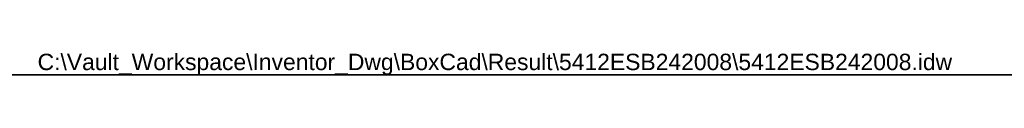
# Model space of a CAD drawing. Header units: inches. Extents: x 2 to 104, y 2 to 68.
# Tile 3 of 17: x 36.494 to 70.31, y 66.807 to 67.61. Entities that reach past the tile are written whole.
import ezdxf

# ---------------------------------------------------------------- set-up
doc = ezdxf.new("R2010")
doc.units = ezdxf.units.IN
doc.header["$LTSCALE"] = 6.250991
doc.header["$MEASUREMENT"] = 0
doc.layers.get('0').update_dxf_attribs({"lineweight": 25})
doc.layers.add('Sketch Geometry(ANSI)', color=7, linetype='Continuous', lineweight=25)
doc.layers.add('Symbols(ANSI)', color=7, linetype='Continuous', lineweight=25)
doc.styles.add('Current-ANSI', font='arial.ttf')

# ---------------------------------------------------------------- blocks, each defined once
blk = doc.blocks.new('Borders 12_EXM - B (Inch)')
at = {"layer": 'Sketch Geometry(ANSI)', "linetype": 'Continuous', "lineweight": 35}
blk.add_line((16.3979, 10.6915), (0.5229, 10.6915), dxfattribs=at)
at = {"layer": 'Symbols(ANSI)', "color": 7, "style": 'Current-ANSI'}
blk.add_attdef('FILENAME_AND_PATH_001', (5.9364, 10.7181), '', height=0.09, dxfattribs=at)

msp = doc.modelspace()

# ---------------------------------------------------------------- block references
at = {"xscale": 6.25099146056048, "yscale": 6.25099146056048, "zscale": 6.25099146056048}
msp.add_blockref('Borders 12_EXM - B (Inch)', (0, 0), dxfattribs=at).add_auto_attribs({'FILENAME_AND_PATH_001': 'C:\\Vault_Workspace\\Inventor_Dwg\\BoxCad\\Result\\5412ESB242008\\5412ESB242008.idw'})

doc.saveas('drawing.dxf')
